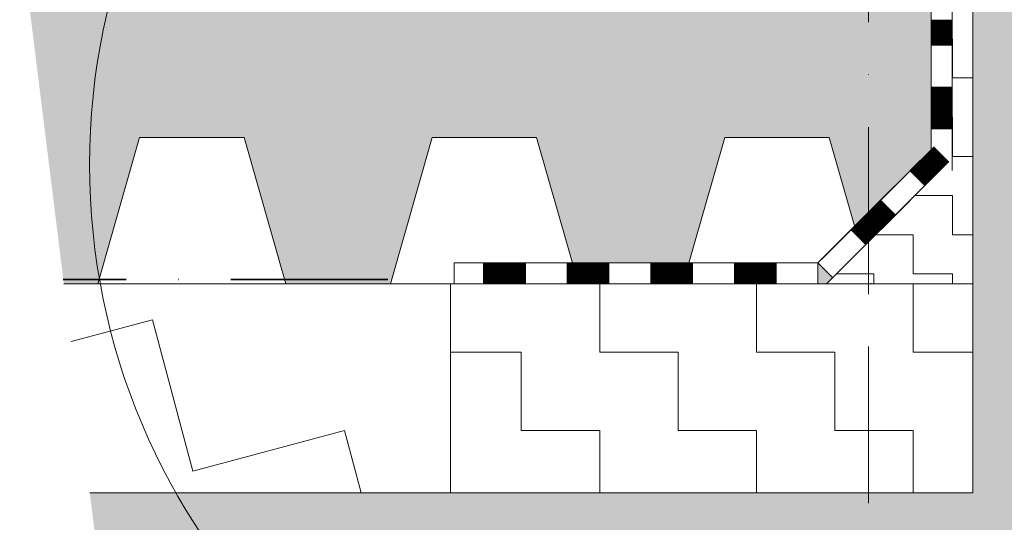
# Model space of a CAD drawing. Header units: millimetres. Extents: x -17177 to 48677, y -60985 to 11467.
# Tile 34 of 71: x -4815 to -4344, y -2069 to -1828. Entities that reach past the tile are written whole.
import ezdxf

# ---------------------------------------------------------------- set-up
doc = ezdxf.new("R2010")
doc.units = ezdxf.units.MM
doc.linetypes.add('Carkovana 2x_1_1', pattern=[100, 75, -25])
doc.linetypes.add('Cerchovana_2', pattern=[125, 75, -25, 0, -25])
doc.layers.add('XR$3$INFUZE_1', color=7, linetype='Continuous', lineweight=25)

# ---------------------------------------------------------------- blocks, each defined once
blk = doc.blocks.new('VZOROVÁ ČÁRA_16')
at = {"layer": 'XR$3$INFUZE_1', "color": 1, "linetype": 'Continuous', "lineweight": 13}
for p, q in [((-4593.02, -1944.7), (-4607.03, -1944.7)), ((-4593.02, -1944.7), (-4607.03, -1944.7)), ((-4573.02, -1944.7), (-4593.02, -1944.7)), ((-4573.02, -1944.7), (-4593.02, -1944.7)), ((-4573.02, -1944.7), (-4593.02, -1944.7)), ((-4573.02, -1944.7), (-4593.02, -1944.7)), ((-4573.02, -1944.7), (-4593.02, -1944.7)), ((-4593.02, -1944.7), (-4593.02, -1954.7)), ((-4592.62, -1944.7), (-4592.62, -1954.7)), ((-4592.22, -1944.7), (-4592.22, -1954.7)), ((-4591.82, -1944.7), (-4591.82, -1954.7)), ((-4591.42, -1944.7), (-4591.42, -1954.7)), ((-4591.02, -1944.7), (-4591.02, -1954.7)), ((-4590.62, -1944.7), (-4590.62, -1954.7)), ((-4590.22, -1944.7), (-4590.22, -1954.7)), ((-4589.82, -1944.7), (-4589.82, -1954.7)), ((-4589.42, -1944.7), (-4589.42, -1954.7)), ((-4589.02, -1944.7), (-4589.02, -1954.7)), ((-4588.62, -1944.7), (-4588.62, -1954.7)), ((-4588.22, -1944.7), (-4588.22, -1954.7)), ((-4587.82, -1944.7), (-4587.82, -1954.7)), ((-4587.42, -1944.7), (-4587.42, -1954.7)), ((-4587.02, -1944.7), (-4587.02, -1954.7)), ((-4586.62, -1944.7), (-4586.62, -1954.7)), ((-4586.22, -1944.7), (-4586.22, -1954.7)), ((-4585.82, -1944.7), (-4585.82, -1954.7)), ((-4585.42, -1944.7), (-4585.42, -1954.7)), ((-4585.02, -1944.7), (-4585.02, -1954.7)), ((-4584.62, -1944.7), (-4584.62, -1954.7)), ((-4584.22, -1944.7), (-4584.22, -1954.7)), ((-4583.82, -1944.7), (-4583.82, -1954.7)), ((-4583.42, -1944.7), (-4583.42, -1954.7)), ((-4583.02, -1944.7), (-4583.02, -1954.7)), ((-4582.62, -1944.7), (-4582.62, -1954.7)), ((-4582.22, -1944.7), (-4582.22, -1954.7)), ((-4581.82, -1944.7), (-4581.82, -1954.7)), ((-4581.42, -1944.7), (-4581.42, -1954.7)), ((-4581.02, -1944.7), (-4581.02, -1954.7)), ((-4580.62, -1944.7), (-4580.62, -1954.7)), ((-4580.22, -1944.7), (-4580.22, -1954.7)), ((-4579.82, -1944.7), (-4579.82, -1954.7)), ((-4579.42, -1944.7), (-4579.42, -1954.7)), ((-4579.02, -1944.7), (-4579.02, -1954.7)), ((-4578.62, -1944.7), (-4578.62, -1954.7)), ((-4578.22, -1944.7), (-4578.22, -1954.7)), ((-4577.82, -1944.7), (-4577.82, -1954.7)), ((-4577.42, -1944.7), (-4577.42, -1954.7)), ((-4577.02, -1944.7), (-4577.02, -1954.7)), ((-4576.62, -1944.7), (-4576.62, -1954.7)), ((-4576.22, -1944.7), (-4576.22, -1954.7)), ((-4575.82, -1944.7), (-4575.82, -1954.7)), ((-4575.42, -1944.7), (-4575.42, -1954.7)), ((-4575.02, -1944.7), (-4575.02, -1954.7)), ((-4574.62, -1944.7), (-4574.62, -1954.7)), ((-4574.22, -1944.7), (-4574.22, -1954.7)), ((-4573.82, -1944.7), (-4573.82, -1954.7)), ((-4573.42, -1944.7), (-4573.42, -1954.7)), ((-4573.02, -1944.7), (-4573.02, -1954.7)), ((-4533.02, -1944.7), (-4553.02, -1944.7)), ((-4533.02, -1944.7), (-4553.02, -1944.7)), ((-4533.02, -1944.7), (-4553.02, -1944.7)), ((-4533.02, -1944.7), (-4553.02, -1944.7)), ((-4533.02, -1944.7), (-4553.02, -1944.7)), ((-4553.02, -1944.7), (-4553.02, -1954.7)), ((-4552.62, -1944.7), (-4552.62, -1954.7)), ((-4552.22, -1944.7), (-4552.22, -1954.7)), ((-4551.82, -1944.7), (-4551.82, -1954.7)), ((-4551.42, -1944.7), (-4551.42, -1954.7)), ((-4551.02, -1944.7), (-4551.02, -1954.7)), ((-4550.62, -1944.7), (-4550.62, -1954.7)), ((-4550.22, -1944.7), (-4550.22, -1954.7)), ((-4549.82, -1944.7), (-4549.82, -1954.7)), ((-4549.42, -1944.7), (-4549.42, -1954.7)), ((-4549.02, -1944.7), (-4549.02, -1954.7)), ((-4548.62, -1944.7), (-4548.62, -1954.7)), ((-4548.22, -1944.7), (-4548.22, -1954.7)), ((-4547.82, -1944.7), (-4547.82, -1954.7)), ((-4547.42, -1944.7), (-4547.42, -1954.7)), ((-4547.02, -1944.7), (-4547.02, -1954.7)), ((-4546.62, -1944.7), (-4546.62, -1954.7)), ((-4546.22, -1944.7), (-4546.22, -1954.7)), ((-4545.82, -1944.7), (-4545.82, -1954.7)), ((-4545.42, -1944.7), (-4545.42, -1954.7)), ((-4545.02, -1944.7), (-4545.02, -1954.7)), ((-4544.62, -1944.7), (-4544.62, -1954.7)), ((-4544.22, -1944.7), (-4544.22, -1954.7)), ((-4543.82, -1944.7), (-4543.82, -1954.7)), ((-4543.42, -1944.7), (-4543.42, -1954.7)), ((-4543.02, -1944.7), (-4543.02, -1954.7)), ((-4542.62, -1944.7), (-4542.62, -1954.7)), ((-4542.22, -1944.7), (-4542.22, -1954.7)), ((-4541.82, -1944.7), (-4541.82, -1954.7)), ((-4541.42, -1944.7), (-4541.42, -1954.7)), ((-4541.02, -1944.7), (-4541.02, -1954.7)), ((-4540.62, -1944.7), (-4540.62, -1954.7)), ((-4540.22, -1944.7), (-4540.22, -1954.7)), ((-4539.82, -1944.7), (-4539.82, -1954.7)), ((-4539.42, -1944.7), (-4539.42, -1954.7)), ((-4539.02, -1944.7), (-4539.02, -1954.7)), ((-4538.62, -1944.7), (-4538.62, -1954.7)), ((-4538.22, -1944.7), (-4538.22, -1954.7)), ((-4537.82, -1944.7), (-4537.82, -1954.7)), ((-4537.42, -1944.7), (-4537.42, -1954.7)), ((-4537.02, -1944.7), (-4537.02, -1954.7)), ((-4536.62, -1944.7), (-4536.62, -1954.7)), ((-4536.22, -1944.7), (-4536.22, -1954.7)), ((-4535.82, -1944.7), (-4535.82, -1954.7)), ((-4535.42, -1944.7), (-4535.42, -1954.7)), ((-4535.02, -1944.7), (-4535.02, -1954.7)), ((-4534.62, -1944.7), (-4534.62, -1954.7)), ((-4534.22, -1944.7), (-4534.22, -1954.7)), ((-4533.82, -1944.7), (-4533.82, -1954.7)), ((-4533.42, -1944.7), (-4533.42, -1954.7)), ((-4533.02, -1944.7), (-4533.02, -1954.7)), ((-4493.02, -1944.7), (-4513.02, -1944.7)), ((-4493.02, -1944.7), (-4513.02, -1944.7)), ((-4493.02, -1944.7), (-4513.02, -1944.7)), ((-4493.02, -1944.7), (-4513.02, -1944.7)), ((-4493.02, -1944.7), (-4513.02, -1944.7)), ((-4513.02, -1944.7), (-4513.02, -1954.7)), ((-4512.62, -1944.7), (-4512.62, -1954.7)), ((-4512.22, -1944.7), (-4512.22, -1954.7)), ((-4511.82, -1944.7), (-4511.82, -1954.7)), ((-4511.42, -1944.7), (-4511.42, -1954.7)), ((-4511.02, -1944.7), (-4511.02, -1954.7)), ((-4510.62, -1944.7), (-4510.62, -1954.7)), ((-4510.22, -1944.7), (-4510.22, -1954.7)), ((-4509.82, -1944.7), (-4509.82, -1954.7)), ((-4509.42, -1944.7), (-4509.42, -1954.7)), ((-4509.02, -1944.7), (-4509.02, -1954.7)), ((-4508.62, -1944.7), (-4508.62, -1954.7)), ((-4508.22, -1944.7), (-4508.22, -1954.7)), ((-4507.82, -1944.7), (-4507.82, -1954.7)), ((-4507.42, -1944.7), (-4507.42, -1954.7)), ((-4507.02, -1944.7), (-4507.02, -1954.7)), ((-4506.62, -1944.7), (-4506.62, -1954.7)), ((-4506.22, -1944.7), (-4506.22, -1954.7)), ((-4505.82, -1944.7), (-4505.82, -1954.7)), ((-4505.42, -1944.7), (-4505.42, -1954.7)), ((-4505.02, -1944.7), (-4505.02, -1954.7)), ((-4504.62, -1944.7), (-4504.62, -1954.7)), ((-4504.22, -1944.7), (-4504.22, -1954.7)), ((-4503.82, -1944.7), (-4503.82, -1954.7)), ((-4503.42, -1944.7), (-4503.42, -1954.7)), ((-4503.02, -1944.7), (-4503.02, -1954.7)), ((-4502.62, -1944.7), (-4502.62, -1954.7)), ((-4502.22, -1944.7), (-4502.22, -1954.7)), ((-4501.82, -1944.7), (-4501.82, -1954.7)), ((-4501.42, -1944.7), (-4501.42, -1954.7)), ((-4501.02, -1944.7), (-4501.02, -1954.7)), ((-4500.62, -1944.7), (-4500.62, -1954.7)), ((-4500.22, -1944.7), (-4500.22, -1954.7)), ((-4499.82, -1944.7), (-4499.82, -1954.7)), ((-4499.42, -1944.7), (-4499.42, -1954.7)), ((-4499.02, -1944.7), (-4499.02, -1954.7)), ((-4498.62, -1944.7), (-4498.62, -1954.7)), ((-4498.22, -1944.7), (-4498.22, -1954.7)), ((-4497.82, -1944.7), (-4497.82, -1954.7)), ((-4497.42, -1944.7), (-4497.42, -1954.7)), ((-4497.02, -1944.7), (-4497.02, -1954.7)), ((-4496.62, -1944.7), (-4496.62, -1954.7)), ((-4496.22, -1944.7), (-4496.22, -1954.7)), ((-4495.82, -1944.7), (-4495.82, -1954.7)), ((-4495.42, -1944.7), (-4495.42, -1954.7)), ((-4495.02, -1944.7), (-4495.02, -1954.7)), ((-4494.62, -1944.7), (-4494.62, -1954.7)), ((-4494.22, -1944.7), (-4494.22, -1954.7)), ((-4493.82, -1944.7), (-4493.82, -1954.7)), ((-4493.42, -1944.7), (-4493.42, -1954.7)), ((-4493.02, -1944.7), (-4493.02, -1954.7)), ((-4453.02, -1944.7), (-4473.02, -1944.7)), ((-4453.02, -1944.7), (-4473.02, -1944.7)), ((-4453.02, -1944.7), (-4473.02, -1944.7)), ((-4453.02, -1944.7), (-4473.02, -1944.7)), ((-4453.02, -1944.7), (-4473.02, -1944.7)), ((-4473.02, -1944.7), (-4473.02, -1954.7)), ((-4472.62, -1944.7), (-4472.62, -1954.7)), ((-4472.22, -1944.7), (-4472.22, -1954.7)), ((-4471.82, -1944.7), (-4471.82, -1954.7)), ((-4471.42, -1944.7), (-4471.42, -1954.7)), ((-4471.02, -1944.7), (-4471.02, -1954.7)), ((-4470.62, -1944.7), (-4470.62, -1954.7)), ((-4470.22, -1944.7), (-4470.22, -1954.7)), ((-4469.82, -1944.7), (-4469.82, -1954.7)), ((-4469.42, -1944.7), (-4469.42, -1954.7)), ((-4469.02, -1944.7), (-4469.02, -1954.7)), ((-4468.62, -1944.7), (-4468.62, -1954.7)), ((-4468.22, -1944.7), (-4468.22, -1954.7)), ((-4467.82, -1944.7), (-4467.82, -1954.7)), ((-4467.42, -1944.7), (-4467.42, -1954.7)), ((-4467.02, -1944.7), (-4467.02, -1954.7)), ((-4466.62, -1944.7), (-4466.62, -1954.7)), ((-4466.22, -1944.7), (-4466.22, -1954.7)), ((-4465.82, -1944.7), (-4465.82, -1954.7)), ((-4465.42, -1944.7), (-4465.42, -1954.7)), ((-4465.02, -1944.7), (-4465.02, -1954.7)), ((-4464.62, -1944.7), (-4464.62, -1954.7)), ((-4464.22, -1944.7), (-4464.22, -1954.7)), ((-4463.82, -1944.7), (-4463.82, -1954.7)), ((-4463.42, -1944.7), (-4463.42, -1954.7)), ((-4463.02, -1944.7), (-4463.02, -1954.7)), ((-4462.62, -1944.7), (-4462.62, -1954.7)), ((-4462.22, -1944.7), (-4462.22, -1954.7)), ((-4461.82, -1944.7), (-4461.82, -1954.7)), ((-4461.42, -1944.7), (-4461.42, -1954.7)), ((-4461.02, -1944.7), (-4461.02, -1954.7)), ((-4460.62, -1944.7), (-4460.62, -1954.7)), ((-4460.22, -1944.7), (-4460.22, -1954.7)), ((-4459.82, -1944.7), (-4459.82, -1954.7)), ((-4459.42, -1944.7), (-4459.42, -1954.7)), ((-4459.02, -1944.7), (-4459.02, -1954.7)), ((-4458.62, -1944.7), (-4458.62, -1954.7)), ((-4458.22, -1944.7), (-4458.22, -1954.7)), ((-4457.82, -1944.7), (-4457.82, -1954.7)), ((-4457.42, -1944.7), (-4457.42, -1954.7)), ((-4457.02, -1944.7), (-4457.02, -1954.7)), ((-4456.62, -1944.7), (-4456.62, -1954.7)), ((-4456.22, -1944.7), (-4456.22, -1954.7)), ((-4455.82, -1944.7), (-4455.82, -1954.7)), ((-4455.42, -1944.7), (-4455.42, -1954.7)), ((-4455.02, -1944.7), (-4455.02, -1954.7)), ((-4454.62, -1944.7), (-4454.62, -1954.7)), ((-4454.22, -1944.7), (-4454.22, -1954.7)), ((-4453.82, -1944.7), (-4453.82, -1954.7)), ((-4453.42, -1944.7), (-4453.42, -1954.7)), ((-4453.02, -1944.7), (-4453.02, -1954.7)), ((-4593.02, -1954.7), (-4607.03, -1954.7)), ((-4573.02, -1954.7), (-4593.02, -1954.7)), ((-4553.02, -1954.7), (-4573.02, -1954.7)), ((-4533.02, -1954.7), (-4553.02, -1954.7)), ((-4513.02, -1954.7), (-4533.02, -1954.7)), ((-4493.02, -1954.7), (-4513.02, -1954.7)), ((-4473.02, -1954.7), (-4493.02, -1954.7)), ((-4453.02, -1954.7), (-4473.02, -1954.7)), ((-4433.02, -1954.7), (-4453.02, -1954.7))]:
    blk.add_line(p, q, dxfattribs=at)
for points in [[(-4553.02, -1944.7), (-4573.02, -1944.7), (-4593.02, -1944.7)], [(-4553.02, -1944.7), (-4573.02, -1944.7), (-4593.02, -1944.7)], [(-4513.02, -1944.7), (-4533.02, -1944.7), (-4553.02, -1944.7)], [(-4513.02, -1944.7), (-4533.02, -1944.7), (-4553.02, -1944.7)], [(-4473.02, -1944.7), (-4493.02, -1944.7), (-4513.02, -1944.7)], [(-4473.02, -1944.7), (-4493.02, -1944.7), (-4513.02, -1944.7)], [(-4433.02, -1944.7), (-4453.02, -1944.7), (-4473.02, -1944.7)], [(-4433.02, -1944.7), (-4453.02, -1944.7), (-4473.02, -1944.7)]]:
    blk.add_lwpolyline(points, dxfattribs=at)
blk = doc.blocks.new('VZOROVÁ ČÁRA_17')
at = {"layer": 'XR$3$INFUZE_1', "color": 1, "linetype": 'Continuous', "lineweight": 13}
for p, q in [((-4378.88, -1840.56), (-4378.88, -1820.56)), ((-4368.88, -1840.56), (-4368.88, -1820.56)), ((-4368.88, -1840.56), (-4368.88, -1820.56)), ((-4368.88, -1840.56), (-4368.88, -1820.56)), ((-4368.88, -1840.56), (-4368.88, -1820.56)), ((-4368.88, -1840.56), (-4368.88, -1820.56)), ((-4368.88, -1828.56), (-4378.88, -1828.56)), ((-4368.88, -1828.96), (-4378.88, -1828.96)), ((-4368.88, -1829.36), (-4378.88, -1829.36)), ((-4368.88, -1829.76), (-4378.88, -1829.76)), ((-4368.88, -1830.16), (-4378.88, -1830.16)), ((-4368.88, -1830.56), (-4378.88, -1830.56)), ((-4368.88, -1830.96), (-4378.88, -1830.96)), ((-4368.88, -1831.36), (-4378.88, -1831.36)), ((-4368.88, -1831.76), (-4378.88, -1831.76)), ((-4368.88, -1832.16), (-4378.88, -1832.16)), ((-4368.88, -1832.56), (-4378.88, -1832.56)), ((-4368.88, -1832.96), (-4378.88, -1832.96)), ((-4368.88, -1833.36), (-4378.88, -1833.36)), ((-4368.88, -1833.76), (-4378.88, -1833.76)), ((-4368.88, -1834.16), (-4378.88, -1834.16)), ((-4368.88, -1834.56), (-4378.88, -1834.56)), ((-4368.88, -1834.96), (-4378.88, -1834.96)), ((-4368.88, -1835.36), (-4378.88, -1835.36)), ((-4368.88, -1835.76), (-4378.88, -1835.76)), ((-4368.88, -1836.16), (-4378.88, -1836.16)), ((-4368.88, -1836.56), (-4378.88, -1836.56)), ((-4368.88, -1836.96), (-4378.88, -1836.96)), ((-4368.88, -1837.36), (-4378.88, -1837.36)), ((-4368.88, -1837.76), (-4378.88, -1837.76)), ((-4368.88, -1838.16), (-4378.88, -1838.16)), ((-4368.88, -1838.56), (-4378.88, -1838.56)), ((-4368.88, -1838.96), (-4378.88, -1838.96)), ((-4368.88, -1839.36), (-4378.88, -1839.36)), ((-4368.88, -1839.76), (-4378.88, -1839.76)), ((-4368.88, -1840.16), (-4378.88, -1840.16)), ((-4368.88, -1840.56), (-4378.88, -1840.56)), ((-4378.88, -1860.56), (-4378.88, -1840.56)), ((-4378.88, -1880.56), (-4378.88, -1860.56)), ((-4368.88, -1860.56), (-4378.88, -1860.56)), ((-4368.88, -1880.56), (-4368.88, -1860.56)), ((-4368.88, -1880.56), (-4368.88, -1860.56)), ((-4368.88, -1880.56), (-4368.88, -1860.56)), ((-4368.88, -1880.56), (-4368.88, -1860.56)), ((-4368.88, -1880.56), (-4368.88, -1860.56)), ((-4368.88, -1860.96), (-4378.88, -1860.96)), ((-4368.88, -1861.36), (-4378.88, -1861.36)), ((-4368.88, -1861.76), (-4378.88, -1861.76)), ((-4368.88, -1862.16), (-4378.88, -1862.16)), ((-4368.88, -1862.56), (-4378.88, -1862.56)), ((-4368.88, -1862.96), (-4378.88, -1862.96)), ((-4368.88, -1863.36), (-4378.88, -1863.36)), ((-4368.88, -1863.76), (-4378.88, -1863.76)), ((-4368.88, -1864.16), (-4378.88, -1864.16)), ((-4368.88, -1864.56), (-4378.88, -1864.56)), ((-4368.88, -1864.96), (-4378.88, -1864.96)), ((-4368.88, -1865.36), (-4378.88, -1865.36)), ((-4368.88, -1865.76), (-4378.88, -1865.76)), ((-4368.88, -1866.16), (-4378.88, -1866.16)), ((-4368.88, -1866.56), (-4378.88, -1866.56)), ((-4368.88, -1866.96), (-4378.88, -1866.96)), ((-4368.88, -1867.36), (-4378.88, -1867.36)), ((-4368.88, -1867.76), (-4378.88, -1867.76)), ((-4368.88, -1868.16), (-4378.88, -1868.16)), ((-4368.88, -1868.56), (-4378.88, -1868.56)), ((-4368.88, -1868.96), (-4378.88, -1868.96)), ((-4368.88, -1869.36), (-4378.88, -1869.36)), ((-4368.88, -1869.76), (-4378.88, -1869.76)), ((-4368.88, -1870.16), (-4378.88, -1870.16)), ((-4368.88, -1870.56), (-4378.88, -1870.56)), ((-4368.88, -1870.96), (-4378.88, -1870.96)), ((-4368.88, -1871.36), (-4378.88, -1871.36)), ((-4368.88, -1871.76), (-4378.88, -1871.76)), ((-4368.88, -1872.16), (-4378.88, -1872.16)), ((-4368.88, -1872.56), (-4378.88, -1872.56)), ((-4368.88, -1872.96), (-4378.88, -1872.96)), ((-4368.88, -1873.36), (-4378.88, -1873.36)), ((-4368.88, -1873.76), (-4378.88, -1873.76)), ((-4368.88, -1874.16), (-4378.88, -1874.16)), ((-4368.88, -1874.56), (-4378.88, -1874.56)), ((-4368.88, -1874.96), (-4378.88, -1874.96)), ((-4368.88, -1875.36), (-4378.88, -1875.36)), ((-4368.88, -1875.76), (-4378.88, -1875.76)), ((-4368.88, -1876.16), (-4378.88, -1876.16)), ((-4368.88, -1876.56), (-4378.88, -1876.56)), ((-4368.88, -1876.96), (-4378.88, -1876.96)), ((-4368.88, -1877.36), (-4378.88, -1877.36)), ((-4368.88, -1877.76), (-4378.88, -1877.76)), ((-4368.88, -1878.16), (-4378.88, -1878.16)), ((-4368.88, -1878.56), (-4378.88, -1878.56)), ((-4368.88, -1878.96), (-4378.88, -1878.96)), ((-4368.88, -1879.36), (-4378.88, -1879.36)), ((-4368.88, -1879.76), (-4378.88, -1879.76)), ((-4368.88, -1880.16), (-4378.88, -1880.16)), ((-4368.88, -1880.56), (-4378.88, -1880.56)), ((-4378.88, -1900.56), (-4378.88, -1880.56))]:
    blk.add_line(p, q, dxfattribs=at)
for points in [[(-4368.88, -1860.56), (-4368.88, -1840.56), (-4368.88, -1820.56)], [(-4368.88, -1860.56), (-4368.88, -1840.56), (-4368.88, -1820.56)], [(-4368.88, -1900.56), (-4368.88, -1880.56), (-4368.88, -1860.56)], [(-4368.88, -1900.56), (-4368.88, -1880.56), (-4368.88, -1860.56)]]:
    blk.add_lwpolyline(points, dxfattribs=at)
blk = doc.blocks.new('VZOROVÁ ČÁRA_18')
at = {"layer": 'XR$3$INFUZE_1', "color": 1, "linetype": 'Continuous', "lineweight": 13}
for p, q in [((-4388.94, -1900.62), (-4377.42, -1889.09)), ((-4374.8, -1900.62), (-4381.87, -1893.55)), ((-4374.52, -1900.33), (-4381.59, -1893.26)), ((-4374.23, -1900.05), (-4381.3, -1892.98)), ((-4373.95, -1899.77), (-4381.02, -1892.7)), ((-4373.67, -1899.49), (-4380.74, -1892.41)), ((-4373.38, -1899.2), (-4380.45, -1892.13)), ((-4373.1, -1898.92), (-4380.17, -1891.85)), ((-4372.82, -1898.64), (-4379.89, -1891.57)), ((-4372.54, -1898.35), (-4379.61, -1891.28)), ((-4372.25, -1898.07), (-4379.32, -1891)), ((-4371.97, -1897.79), (-4379.04, -1890.72)), ((-4371.69, -1897.51), (-4378.76, -1890.43)), ((-4371.4, -1897.22), (-4378.47, -1890.15)), ((-4371.12, -1896.94), (-4378.19, -1889.87)), ((-4370.84, -1896.66), (-4377.91, -1889.59)), ((-4370.56, -1896.37), (-4377.63, -1889.3)), ((-4379.61, -1905.43), (-4386.68, -1898.35)), ((-4379.32, -1905.14), (-4386.39, -1898.07)), ((-4379.04, -1904.86), (-4386.11, -1897.79)), ((-4378.76, -1904.58), (-4385.83, -1897.51)), ((-4378.47, -1904.29), (-4385.55, -1897.22)), ((-4378.19, -1904.01), (-4385.26, -1896.94)), ((-4377.91, -1903.73), (-4384.98, -1896.66)), ((-4377.63, -1903.45), (-4384.7, -1896.37)), ((-4377.34, -1903.16), (-4384.41, -1896.09)), ((-4377.06, -1902.88), (-4384.13, -1895.81)), ((-4376.78, -1902.6), (-4383.85, -1895.53)), ((-4376.5, -1902.31), (-4383.57, -1895.24)), ((-4376.21, -1902.03), (-4383.28, -1894.96)), ((-4375.93, -1901.75), (-4383, -1894.68)), ((-4375.65, -1901.47), (-4382.72, -1894.39)), ((-4375.36, -1901.18), (-4382.43, -1894.11)), ((-4375.08, -1900.9), (-4382.15, -1893.83)), ((-4381.87, -1907.69), (-4370.35, -1896.16)), ((-4381.87, -1907.69), (-4370.35, -1896.16)), ((-4381.87, -1907.69), (-4370.35, -1896.16)), ((-4381.87, -1907.69), (-4370.35, -1896.16)), ((-4381.87, -1907.69), (-4370.35, -1896.16)), ((-4403.08, -1914.76), (-4388.94, -1900.62)), ((-4381.87, -1907.69), (-4388.94, -1900.62)), ((-4381.59, -1907.41), (-4388.66, -1900.33)), ((-4381.3, -1907.12), (-4388.37, -1900.05)), ((-4381.02, -1906.84), (-4388.09, -1899.77)), ((-4380.74, -1906.56), (-4387.81, -1899.49)), ((-4380.45, -1906.27), (-4387.53, -1899.2)), ((-4380.17, -1905.99), (-4387.24, -1898.92)), ((-4379.89, -1905.71), (-4386.96, -1898.64)), ((-4417.22, -1928.9), (-4403.08, -1914.76)), ((-4398.27, -1924.09), (-4405.34, -1917.02)), ((-4397.99, -1923.81), (-4405.06, -1916.74)), ((-4397.71, -1923.53), (-4404.78, -1916.46)), ((-4397.43, -1923.24), (-4404.5, -1916.17)), ((-4397.14, -1922.96), (-4404.21, -1915.89)), ((-4396.86, -1922.68), (-4403.93, -1915.61)), ((-4396.58, -1922.4), (-4403.65, -1915.32)), ((-4396.29, -1922.11), (-4403.37, -1915.04)), ((-4396.01, -1921.83), (-4403.08, -1914.76)), ((-4403.08, -1928.9), (-4410.15, -1921.83)), ((-4410.15, -1935.97), (-4396.01, -1921.83)), ((-4410.15, -1935.97), (-4396.01, -1921.83)), ((-4410.15, -1935.97), (-4396.01, -1921.83)), ((-4410.15, -1935.97), (-4396.01, -1921.83)), ((-4410.15, -1935.97), (-4396.01, -1921.83)), ((-4402.8, -1928.62), (-4409.87, -1921.55)), ((-4402.52, -1928.34), (-4409.59, -1921.26)), ((-4402.23, -1928.05), (-4409.3, -1920.98)), ((-4401.95, -1927.77), (-4409.02, -1920.7)), ((-4401.67, -1927.49), (-4408.74, -1920.42)), ((-4401.39, -1927.2), (-4408.46, -1920.13)), ((-4401.1, -1926.92), (-4408.17, -1919.85)), ((-4400.82, -1926.64), (-4407.89, -1919.57)), ((-4400.54, -1926.36), (-4407.61, -1919.28)), ((-4400.25, -1926.07), (-4407.32, -1919)), ((-4399.97, -1925.79), (-4407.04, -1918.72)), ((-4399.69, -1925.51), (-4406.76, -1918.44)), ((-4399.41, -1925.22), (-4406.48, -1918.15)), ((-4399.12, -1924.94), (-4406.19, -1917.87)), ((-4398.84, -1924.66), (-4405.91, -1917.59)), ((-4398.56, -1924.38), (-4405.63, -1917.3)), ((-4407.89, -1933.71), (-4414.96, -1926.64)), ((-4407.61, -1933.43), (-4414.68, -1926.36)), ((-4407.32, -1933.14), (-4414.4, -1926.07)), ((-4407.04, -1932.86), (-4414.11, -1925.79)), ((-4406.76, -1932.58), (-4413.83, -1925.51)), ((-4406.48, -1932.3), (-4413.55, -1925.22)), ((-4406.19, -1932.01), (-4413.26, -1924.94)), ((-4405.91, -1931.73), (-4412.98, -1924.66)), ((-4405.63, -1931.45), (-4412.7, -1924.38)), ((-4405.34, -1931.16), (-4412.42, -1924.09)), ((-4405.06, -1930.88), (-4412.13, -1923.81)), ((-4404.78, -1930.6), (-4411.85, -1923.53)), ((-4404.5, -1930.32), (-4411.57, -1923.24)), ((-4404.21, -1930.03), (-4411.28, -1922.96)), ((-4403.93, -1929.75), (-4411, -1922.68)), ((-4403.65, -1929.47), (-4410.72, -1922.4)), ((-4403.37, -1929.18), (-4410.44, -1922.11)), ((-4431.37, -1943.04), (-4417.22, -1928.9)), ((-4410.15, -1935.97), (-4417.22, -1928.9)), ((-4409.87, -1935.69), (-4416.94, -1928.62)), ((-4409.59, -1935.41), (-4416.66, -1928.34)), ((-4409.3, -1935.12), (-4416.38, -1928.05)), ((-4409.02, -1934.84), (-4416.09, -1927.77)), ((-4408.74, -1934.56), (-4415.81, -1927.49)), ((-4408.46, -1934.28), (-4415.53, -1927.2)), ((-4408.17, -1933.99), (-4415.24, -1926.92))]:
    blk.add_line(p, q, dxfattribs=at)
for points in [[(-4396.01, -1921.83), (-4381.87, -1907.69), (-4370.35, -1896.16)], [(-4396.01, -1921.83), (-4381.87, -1907.69), (-4370.35, -1896.16)], [(-4424.3, -1950.11), (-4410.15, -1935.97), (-4396.01, -1921.83)], [(-4424.3, -1950.11), (-4410.15, -1935.97), (-4396.01, -1921.83)]]:
    blk.add_lwpolyline(points, dxfattribs=at)

msp = doc.modelspace()

# ---------------------------------------------------------------- hatches: boundary and pattern name
at = {"layer": 'XR$3$INFUZE_1', "linetype": 'Continuous', "lineweight": 25}
msp.add_hatch(color=254, dxfattribs=at).paths.add_polyline_path([(-4358.88, -2054.7), (-4408.88, -2054.7), (-4408.88, -2288.24), (-3738.88, -2288.24), (-3738.88, -2054.7), (-3788.88, -2054.7), (-3788.88, -1704.7), (-4328.88, -1704.7), (-4328.88, -1664.7), (-3788.88, -1664.7), (-3788.88, -1485.91), (-3768.88, -1464.7), (-3768.88, -191), (-4378.88, -191), (-4378.88, -1464.7), (-4358.88, -1485.91)])
at = {"layer": 'XR$3$INFUZE_1', "linetype": 'Continuous', "lineweight": 13}
h = msp.add_hatch(dxfattribs=at)
h.set_pattern_fill('VZOR', color=1, scale=18.75, style=0, pattern_type=2)
h.set_pattern_definition([(0, (37.5, 37.5), (18.75, 18.75), [18.75, -18.75]), (90, (37.5, 37.5), (-18.75, 18.75), [18.75, -18.75])])
h.paths.add_polyline_path([(-4358.88, -1954.7), (-4428.88, -1954.7), (-4378.88, -1904.7), (-4378.88, -1464.7), (-4375.09, -1464.7), (-4358.88, -1485.91)], flags=0)
msp.add_hatch(color=251, dxfattribs=at).paths.add_polyline_path([(-4687.62, -1954.7), (-4707.62, -1884.7), (-4757.62, -1884.7), (-4777.62, -1954.7), (-4793.82, -1954.7), (-4814.94, -1784.7), (-4638.88, -1784.7), (-4378.88, -1784.7), (-4378.88, -1890.56), (-4388.88, -1900.56), (-4415.56, -1926.93), (-4427.62, -1884.7), (-4477.62, -1884.7), (-4494.77, -1944.7), (-4550.48, -1944.7), (-4567.62, -1884.7), (-4617.62, -1884.7), (-4637.62, -1954.7)], flags=16)
at = {"layer": 'XR$3$INFUZE_1', "linetype": 'Continuous', "lineweight": 25}
msp.add_hatch(color=1, dxfattribs=at).paths.add_polyline_path([(-4433.02, -1954.7), (-4433.02, -1944.7), (-4425.95, -1951.77), (-4428.88, -1954.7)], flags=16)
at = {"layer": 'XR$3$INFUZE_1', "linetype": 'Continuous', "lineweight": 13}
h = msp.add_hatch(dxfattribs=at)
h.set_pattern_fill('VZOR', color=250, scale=75, angle=15, style=0, pattern_type=2)
h.set_pattern_definition([(15, (106.066, 183.71), (53.033, 91.8559), [75, -75]), (105, (106.066, 183.71), (-91.8559, 53.033), [75, -75])])
h.paths.add_polyline_path([(-4608.88, -1954.7), (-4608.88, -2054.7), (-4781.4, -2054.7), (-4793.82, -1954.7)], flags=0)
h = msp.add_hatch(dxfattribs=at)
h.set_pattern_fill('VZOR', color=250, scale=37.5, style=0, pattern_type=2)
h.set_pattern_definition([(0, (75, 75), (37.5, 37.5), [37.5, -37.5]), (90, (75, 75), (-37.5, 37.5), [37.5, -37.5])])
h.paths.add_polyline_path([(-4358.88, -2054.7), (-4608.88, -2054.7), (-4608.88, -1954.7), (-4358.88, -1954.7)], flags=0)
msp.add_hatch(color=9, dxfattribs=at).paths.add_polyline_path([(-4781.4, -2054.7), (-4752.38, -2288.24), (-4408.88, -2288.24), (-4408.88, -2054.7), (-4608.88, -2054.7)], flags=0)

# ---------------------------------------------------------------- linework, layer by layer
at = {"layer": 'XR$3$INFUZE_1', "color": 1, "linetype": 'Continuous', "lineweight": 13}
for p, q in [((-4378.88, -1470.91), (-4378.88, -1904.7)), ((-4358.88, -1485.91), (-4358.88, -1954.7)), ((-4378.88, -1890.56), (-4378.88, -1784.7)), ((-4433.02, -1944.7), (-4378.88, -1890.56)), ((-4388.88, -1900.56), (-4378.88, -1890.56)), ((-4388.88, -1900.56), (-4378.88, -1904.7)), ((-4378.88, -1904.7), (-4428.88, -1954.7)), ((-4378.88, -1904.7), (-4428.88, -1954.7)), ((-4433.02, -1944.7), (-4607.03, -1944.7)), ((-4607.03, -1944.7), (-4607.03, -1954.7)), ((-4433.02, -1944.7), (-4433.02, -1954.7)), ((-4433.02, -1944.7), (-4425.95, -1951.77)), ((-4607.03, -1954.7), (-4428.88, -1954.7))]:
    msp.add_line(p, q, dxfattribs=at)
at = {"layer": 'XR$3$INFUZE_1', "color": 7, "linetype": 'Cerchovana_2', "lineweight": 13}
msp.add_line((-4408.88, -1954.7), (-4408.88, -1784.7), dxfattribs=at)
at = {"layer": 'XR$3$INFUZE_1', "color": 7, "linetype": 'Continuous', "lineweight": 13}
for p, q in [((-4757.62, -1884.7), (-4777.62, -1954.7)), ((-4707.62, -1884.7), (-4757.62, -1884.7)), ((-4687.62, -1954.7), (-4707.62, -1884.7)), ((-4617.62, -1884.7), (-4637.62, -1954.7)), ((-4567.62, -1884.7), (-4617.62, -1884.7)), ((-4547.62, -1954.7), (-4567.62, -1884.7)), ((-4477.62, -1884.7), (-4497.62, -1954.7)), ((-4427.62, -1884.7), (-4477.62, -1884.7)), ((-4415.56, -1926.93), (-4427.62, -1884.7)), ((-4777.62, -1954.7), (-4793.82, -1954.7)), ((-4608.88, -1954.7), (-4793.82, -1954.7)), ((-4637.62, -1954.7), (-4687.62, -1954.7)), ((-4608.88, -1954.7), (-4687.62, -1954.7)), ((-4358.88, -1954.7), (-4608.88, -1954.7)), ((-4608.88, -1954.7), (-4608.88, -2054.7)), ((-4497.62, -1954.7), (-4547.62, -1954.7)), ((-4407.62, -1954.7), (-4407.72, -1954.37)), ((-4358.88, -2054.7), (-4358.88, -1954.7)), ((-4608.88, -2054.7), (-4781.4, -2054.7)), ((-4608.88, -2054.7), (-4358.88, -2054.7))]:
    msp.add_line(p, q, dxfattribs=at)
at = {"layer": 'XR$3$INFUZE_1', "color": 7, "linetype": 'Carkovana 2x_1_1', "lineweight": 13}
msp.add_line((-4408.88, -1884.7), (-4408.88, -2288.24), dxfattribs=at)
msp.add_line((-4408.88, -1884.7), (-4408.88, -2288.24), dxfattribs=at)
at = {"layer": 'XR$3$INFUZE_1', "color": 7, "linetype": 'Cerchovana_2', "lineweight": 35}
msp.add_line((-4638.88, -1952.7), (-4794.07, -1952.7), dxfattribs=at)
at = {"layer": 'XR$3$INFUZE_1', "color": 7, "linetype": 'Continuous', "lineweight": 13}
for points in [[(-4687.62, -1954.7), (-4687.62, -1954.7)], [(-4687.62, -1954.7), (-4687.62, -1954.7)], [(-4687.62, -1954.7), (-4687.62, -1954.7)], [(-4687.62, -1954.7), (-4687.62, -1954.7)], [(-4547.62, -1954.7), (-4547.62, -1954.7)], [(-4547.62, -1954.7), (-4547.62, -1954.7)], [(-4407.62, -1954.7), (-4407.62, -1954.7)], [(-4407.62, -1954.7), (-4407.62, -1954.7)]]:
    msp.add_lwpolyline(points, close=True, dxfattribs=at)
at = {"layer": 'XR$3$INFUZE_1', "color": 5, "linetype": 'Continuous', "lineweight": 13}
msp.add_circle((-4462.41, -1897.67), 319.08, dxfattribs=at)

# ---------------------------------------------------------------- block references
at = {"layer": 'XR$3$INFUZE_1', "color": 1, "linetype": 'Continuous', "lineweight": 13}
for name in ['VZOROVÁ ČÁRA_17', 'VZOROVÁ ČÁRA_18', 'VZOROVÁ ČÁRA_16']:
    msp.add_blockref(name, (0, 0), dxfattribs=at)

doc.saveas('drawing.dxf')
